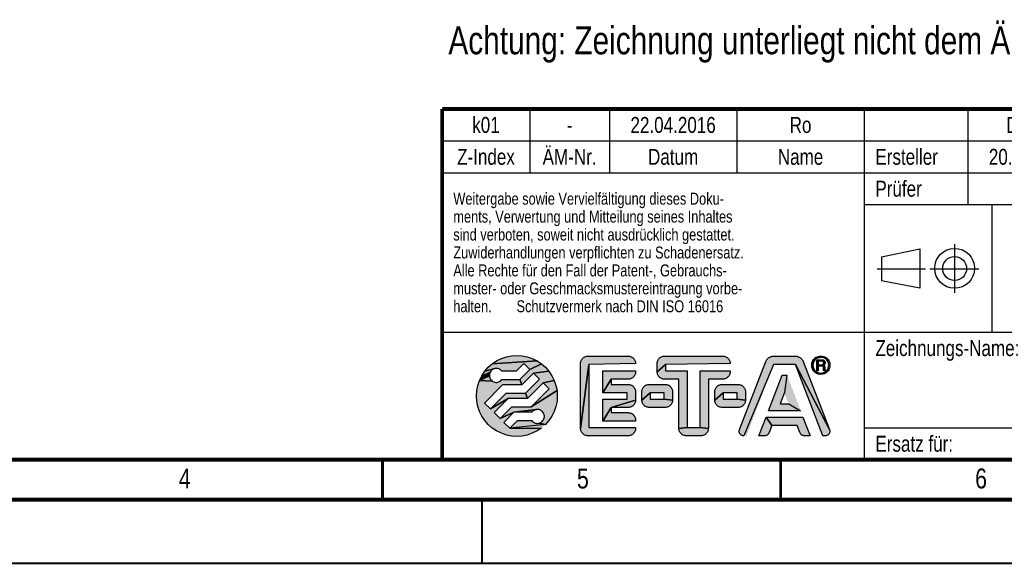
# Model space of a CAD drawing. Header units: millimetres. Extents: x 0 to 420, y 0 to 297.
# Tile 14 of 36: x 172 to 296, y 0 to 68. Entities that reach past the tile are written whole.
import ezdxf

# ---------------------------------------------------------------- set-up
doc = ezdxf.new("R2010")
doc.units = ezdxf.units.MM
doc.header["$LTSCALE"] = 23.1
doc.layers.get('0').update_dxf_attribs({"linetype": 'CONTINUOUS'})
for name, color, linetype in [('_NOTIZEN', 7, 'CONTINUOUS'), ('T-REX12-TA1-1XX_DXF_FORMAT', 7, 'CONTINUOUS'), ('T-REX12-TA1-1XX_DXF_TEXT', 7, 'CONTINUOUS'), ('T-REX12-TA1-DXF_CONTINUOUS_LINE', 7, 'CONTINUOUS')]:
    doc.layers.add(name, color=color, linetype=linetype)
doc.styles.get("Standard").update_dxf_attribs({"font": 'txt', "width": 0.8})

# ---------------------------------------------------------------- blocks, each defined once
blk = doc.blocks.new('PROJEKTIONSMETHODE_BL0', base_point=(286, 37))
at = {"layer": 'T-REX12-TA1-DXF_CONTINUOUS_LINE', "color": 9, "linetype": 'Continuous'}
for p, q in [((289.34, 40.05), (289.34, 33.95)), ((279.61, 36.95), (285.7, 36.95)), ((286.25, 36.95), (292.39, 36.95))]:
    blk.add_line(p, q, dxfattribs=at)
at = {"layer": 'T-REX12-TA1-DXF_CONTINUOUS_LINE', "color": 5, "linetype": 'Continuous'}
for p, q in [((280.15, 38.46), (284.98, 39.46)), ((280.15, 38.46), (280.15, 35.45)), ((284.98, 39.46), (284.98, 34.5)), ((284.98, 34.5), (280.15, 35.45))]:
    blk.add_line(p, q, dxfattribs=at)
for centre, radius in [((289.35, 37.01), 2.5), ((289.35, 36.98), 1.5)]:
    blk.add_circle(centre, radius, dxfattribs=at)
blk = doc.blocks.new('FRM-LOGO_BL3', base_point=(251.5, 21))
at = {"layer": 'T-REX12-TA1-DXF_CONTINUOUS_LINE', "linetype": 'Continuous', "true_color": 0x0ba1e2}
for points in [[(234.38, 26.08), (235.04, 26.04), (235.69, 25.91), (236.32, 25.69), (236.92, 25.4), (231.29, 25.03), (231.84, 25.4), (232.43, 25.69), (233.06, 25.91), (233.72, 26.04)], [(243.21, 25.99), (243.3, 26), (248.35, 26), (248.45, 25.99), (248.55, 25.98), (248.64, 25.95), (248.73, 25.92), (248.82, 25.88), (248.9, 25.82), (248.97, 25.76), (249.04, 25.69), (249.1, 25.62), (249.16, 25.54), (249.2, 25.45), (249.23, 25.36), (249.26, 25.27), (249.27, 25.17), (249.28, 25.07), (243.43, 24.95), (242.38, 16.92), (242.38, 25.07), (242.38, 25.17), (242.4, 25.27), (242.42, 25.36), (242.46, 25.45), (242.5, 25.54), (242.56, 25.62), (242.62, 25.69), (242.69, 25.76), (242.76, 25.82), (242.84, 25.88), (242.93, 25.92), (243.02, 25.95), (243.11, 25.98)], [(252.83, 25.99), (252.93, 26), (260.23, 26), (260.33, 25.99), (260.42, 25.98), (260.51, 25.95), (260.61, 25.92), (260.69, 25.88), (260.77, 25.82), (260.85, 25.76), (260.92, 25.69), (260.98, 25.62), (261.03, 25.54), (261.07, 25.45), (261.11, 25.36), (261.13, 25.27), (261.15, 25.17), (261.15, 25.07), (253.05, 24.95), (252, 24.02), (252, 25.07), (252.01, 25.17), (252.02, 25.27), (252.05, 25.36), (252.08, 25.45), (252.13, 25.54), (252.18, 25.62), (252.24, 25.69), (252.31, 25.76), (252.39, 25.82), (252.47, 25.88), (252.55, 25.92), (252.64, 25.95), (252.74, 25.98)], [(266.55, 26), (266.65, 26), (269.32, 26), (269.43, 26), (269.53, 25.98), (269.63, 25.96), (269.72, 25.93), (269.82, 25.88), (269.9, 25.83), (269.99, 25.78), (270.07, 25.71), (270.14, 25.64), (270.2, 25.56), (270.26, 25.48), (270.31, 25.39), (270.35, 25.3), (273.64, 16.78), (269.36, 24.95), (266.62, 24.95), (262.88, 16), (262.81, 16), (262.75, 16.01), (262.68, 16.03), (262.62, 16.06), (262.57, 16.09), (262.51, 16.13), (262.47, 16.17), (262.42, 16.22), (262.39, 16.28), (262.35, 16.34), (262.33, 16.4), (262.31, 16.46), (262.3, 16.52), (262.3, 16.59), (262.31, 16.66), (262.32, 16.72), (262.34, 16.78), (265.63, 25.3), (265.67, 25.39), (265.72, 25.48), (265.78, 25.56), (265.84, 25.64), (265.91, 25.71), (265.99, 25.78), (266.07, 25.83), (266.16, 25.88), (266.26, 25.93), (266.35, 25.96), (266.45, 25.98)], [(272.55, 26), (272.7, 25.99), (272.85, 25.96), (272.99, 25.91), (273.12, 25.85), (273.25, 25.76), (273.36, 25.66), (273.46, 25.55), (273.55, 25.43), (273.61, 25.29), (273.66, 25.15), (273.69, 25), (273.7, 24.85), (273.69, 24.7), (273.66, 24.55), (273.61, 24.41), (273.55, 24.28), (273.46, 24.15), (273.36, 24.04), (273.25, 23.94), (272.81, 23.89), (272.93, 23.94), (273.04, 23.99), (273.15, 24.06), (273.25, 24.15), (273.33, 24.25), (273.41, 24.35), (273.46, 24.47), (273.51, 24.59), (273.53, 24.72), (273.54, 24.85), (273.53, 24.98), (273.51, 25.11), (273.46, 25.23), (273.41, 25.34), (273.33, 25.45), (273.25, 25.55), (273.15, 25.64), (273.04, 25.71), (272.93, 25.76), (272.81, 25.81), (272.68, 25.83), (272.55, 25.84), (272.42, 25.83), (271.85, 25.76), (271.97, 25.85), (272.11, 25.91), (272.25, 25.96), (272.4, 25.99)], [(235.27, 25.06), (234.31, 24.1), (232.5, 24.1), (232.42, 24.19), (232.33, 24.28), (232.22, 24.34), (232.11, 24.4), (231.99, 24.43), (231.87, 24.45), (231.74, 24.45), (231.62, 24.43), (230.35, 24.09), (230.79, 24.59), (231.29, 25.03), (236.92, 25.4), (237.47, 25.03), (236.01, 24.32)], [(237.97, 24.59), (238.41, 24.09), (236.48, 23.85), (235.02, 22.38), (234.74, 23.05), (236.01, 24.32), (237.47, 25.03)], [(249.28, 17.05), (249.28, 16.92), (249.27, 16.83), (249.26, 16.73), (249.23, 16.64), (249.2, 16.55), (249.16, 16.46), (249.1, 16.38), (249.04, 16.31), (248.97, 16.24), (248.9, 16.18), (248.82, 16.12), (248.73, 16.08), (248.64, 16.05), (248.55, 16.02), (248.45, 16.01), (248.35, 16), (243.3, 16), (243.21, 16.01), (243.11, 16.02), (243.02, 16.05), (242.93, 16.08), (242.84, 16.12), (242.76, 16.18), (242.69, 16.24), (242.62, 16.31), (242.56, 16.38), (242.5, 16.46), (242.46, 16.55), (242.42, 16.64), (242.4, 16.73), (242.38, 16.83), (242.38, 16.92), (243.43, 24.95), (243.43, 17.05)], [(255.78, 24.15), (255.78, 17.05), (254.73, 16.92), (254.73, 23.1), (252.93, 23.1), (252.83, 23.11), (252.74, 23.12), (252.64, 23.15), (252.55, 23.18), (252.47, 23.22), (252.39, 23.28), (252.31, 23.34), (252.24, 23.41), (252.18, 23.48), (252.13, 23.56), (252.08, 23.65), (252.05, 23.74), (252.02, 23.83), (252.01, 23.93), (252, 24.02), (253.05, 24.95), (253.05, 24.15)], [(273.17, 16), (273.1, 16), (272.81, 16), (269.36, 24.95), (273.64, 16.78), (273.66, 16.72), (273.67, 16.66), (273.68, 16.59), (273.67, 16.52), (273.66, 16.46), (273.65, 16.4), (273.62, 16.34), (273.59, 16.28), (273.56, 16.22), (273.51, 16.17), (273.46, 16.13), (273.41, 16.09), (273.35, 16.06), (273.29, 16.03), (273.23, 16.01)], [(271.76, 25.45), (271.69, 25.34), (271.63, 25.23), (271.59, 25.11), (271.57, 24.98), (271.56, 24.85), (271.41, 24.7), (271.4, 24.85), (271.41, 25), (271.44, 25.15), (271.49, 25.29), (271.55, 25.43), (271.85, 25.55)], [(271.57, 24.72), (271.59, 24.59), (271.63, 24.47), (271.69, 24.35), (271.76, 24.25), (271.64, 24.15), (271.55, 24.28), (271.49, 24.41), (271.44, 24.55), (271.41, 24.7), (271.56, 24.85)], [(272.17, 25.76), (272.05, 25.71), (271.95, 25.64), (271.85, 25.55), (271.55, 25.43), (271.64, 25.55), (271.74, 25.66), (271.85, 25.76), (272.42, 25.83), (272.29, 25.81)], [(272.23, 25.38), (272.05, 24.16), (272.05, 25.54), (272.71, 25.54), (272.76, 25.54), (272.8, 25.53), (272.85, 25.51), (272.89, 25.49), (272.94, 25.46), (272.97, 25.43), (273, 25.4), (273.03, 25.35), (273.05, 25.31), (273.07, 25.27), (273.08, 25.22), (273.09, 25.17), (273.08, 25.12), (273.07, 25.07), (273.06, 25.02), (273.04, 24.98), (273.01, 24.94), (272.98, 24.9), (272.71, 24.91), (272.74, 24.92), (272.76, 24.93), (272.79, 24.94), (272.82, 24.96), (272.84, 24.98), (272.86, 25), (272.88, 25.03), (272.89, 25.06), (272.9, 25.09), (272.91, 25.12), (272.91, 25.15), (272.91, 25.18), (272.9, 25.21), (272.89, 25.24), (272.88, 25.26), (272.86, 25.29), (272.84, 25.31), (272.82, 25.33), (272.79, 25.35), (272.76, 25.36), (272.74, 25.37), (272.71, 25.38), (272.68, 25.38)], [(272.68, 24.91), (272.71, 24.91), (272.98, 24.9), (272.23, 24.75), (272.23, 24.16), (272.05, 24.16), (272.23, 25.38), (272.23, 24.91)], [(272.23, 24.75), (272.98, 24.9), (272.95, 24.87), (272.91, 24.84), (272.92, 24.83), (272.94, 24.82), (272.96, 24.81), (272.98, 24.79), (272.99, 24.78), (273.01, 24.76), (273.02, 24.75), (273.03, 24.73), (273.04, 24.71), (273.05, 24.69), (273.05, 24.67), (273.06, 24.64), (273.06, 24.62), (273.07, 24.29), (273.07, 24.28), (272.9, 24.27), (272.9, 24.29), (272.88, 24.57), (272.88, 24.59), (272.88, 24.61), (272.87, 24.63), (272.87, 24.64), (272.86, 24.66), (272.85, 24.68), (272.83, 24.69), (272.82, 24.71), (272.8, 24.72), (272.79, 24.73), (272.77, 24.74), (272.75, 24.74), (272.73, 24.75), (272.71, 24.75), (272.69, 24.75)], [(230.93, 23.64), (230.93, 23.51), (229.69, 22.94), (229.98, 23.54), (231.04, 23.99), (230.98, 23.88), (230.95, 23.76)], [(231.19, 22.96), (231.28, 22.87), (229.69, 22.94), (230.93, 23.51), (230.95, 23.39), (230.98, 23.27), (231.04, 23.16), (231.1, 23.05)], [(231.1, 24.1), (231.04, 23.99), (229.98, 23.54), (230.35, 24.09), (231.62, 24.43), (231.5, 24.39), (231.38, 24.34), (231.28, 24.28), (231.19, 24.19)], [(238.41, 24.09), (238.78, 23.54), (239.07, 22.94), (237.7, 22.63), (235.73, 20.67), (235.45, 21.33), (237.23, 23.1), (236.48, 23.85)], [(248.45, 23.11), (248.35, 23.1), (246.23, 23.1), (245.18, 21.4), (245.18, 24.15), (249.28, 24.15), (249.28, 24.02), (249.27, 23.93), (249.26, 23.83), (249.23, 23.74), (249.2, 23.65), (249.16, 23.56), (249.1, 23.48), (249.04, 23.41), (248.97, 23.34), (248.9, 23.28), (248.82, 23.22), (248.73, 23.18), (248.64, 23.15), (248.55, 23.12)], [(260.33, 23.11), (260.23, 23.1), (258.43, 23.1), (258.43, 16.92), (257.38, 17.05), (257.38, 24.15), (261.15, 24.15), (261.15, 24.02), (261.15, 23.93), (261.13, 23.83), (261.11, 23.74), (261.07, 23.65), (261.03, 23.56), (260.98, 23.48), (260.92, 23.41), (260.85, 23.34), (260.77, 23.28), (260.69, 23.22), (260.61, 23.18), (260.51, 23.15), (260.42, 23.12)], [(268.54, 20), (269.99, 19.15), (265.99, 19.15), (267.71, 23.6), (268.27, 23.6), (267.99, 21.42), (267.44, 20)], [(271.85, 24.15), (271.95, 24.06), (272.05, 23.99), (272.17, 23.94), (271.97, 23.85), (271.85, 23.94), (271.74, 24.04), (271.64, 24.15), (271.76, 24.25)], [(272.55, 23.86), (272.68, 23.87), (273.25, 23.94), (273.12, 23.85), (272.99, 23.79), (272.85, 23.74), (272.7, 23.71), (272.55, 23.7), (272.4, 23.71), (272.25, 23.74), (272.11, 23.79), (271.97, 23.85), (272.17, 23.94), (272.29, 23.89), (272.42, 23.87)], [(273.08, 24.27), (273.08, 24.26), (272.9, 24.24), (272.9, 24.27), (273.07, 24.28)], [(273.08, 24.25), (273.09, 24.24), (272.9, 24.22), (272.9, 24.24), (273.08, 24.26)], [(273.1, 24.23), (273.1, 24.22), (272.91, 24.2), (272.9, 24.22), (273.09, 24.24), (273.09, 24.24)], [(273.12, 24.21), (273.12, 24.2), (272.91, 24.18), (272.91, 24.2), (273.1, 24.22), (273.11, 24.21)], [(273.14, 24.19), (273.14, 24.16), (272.92, 24.16), (272.91, 24.18), (273.12, 24.2), (273.13, 24.2)], [(232.42, 22.96), (232.5, 23.05), (234.74, 23.05), (235.02, 22.38), (232.59, 22.38), (230.32, 20.11), (231.06, 19.37), (233.3, 20.67), (231.53, 18.9), (232.28, 18.15), (234.01, 18.95), (232.75, 17.68), (233.49, 16.94), (237.47, 16.97), (236.92, 16.6), (236.32, 16.31), (235.69, 16.09), (235.04, 15.96), (234.38, 15.92), (233.72, 15.96), (233.06, 16.09), (232.43, 16.31), (231.84, 16.6), (231.29, 16.97), (230.79, 17.41), (230.35, 17.91), (229.98, 18.46), (229.69, 19.06), (229.47, 19.69), (229.34, 20.34), (229.3, 21), (229.34, 21.66), (229.47, 22.31), (229.69, 22.94), (231.28, 22.87), (231.38, 22.81), (231.5, 22.76), (231.62, 22.72), (231.74, 22.7), (231.87, 22.7), (231.99, 22.72), (232.11, 22.75), (232.22, 22.81), (232.33, 22.87)], [(239.07, 22.94), (239.29, 22.31), (239.42, 21.66), (236.17, 19.62), (238.44, 21.89), (237.7, 22.63)], [(249.28, 21.52), (249.28, 20.47), (246.23, 19.55), (245.18, 17.85), (245.18, 20.6), (248.23, 20.6), (248.23, 21.4), (245.18, 21.4), (246.23, 23.1), (246.23, 22.45), (248.35, 22.45), (248.45, 22.44), (248.55, 22.43), (248.64, 22.4), (248.73, 22.37), (248.82, 22.33), (248.9, 22.27), (248.97, 22.21), (249.04, 22.14), (249.1, 22.07), (249.16, 21.99), (249.2, 21.9), (249.23, 21.81), (249.26, 21.72), (249.27, 21.62)], [(250.91, 22.44), (251, 22.45), (253, 22.45), (253.1, 22.44), (253.2, 22.43), (253.29, 22.4), (253.38, 22.37), (253.47, 22.33), (253.55, 22.27), (253.62, 22.21), (253.69, 22.14), (253.75, 22.07), (253.81, 21.99), (253.85, 21.9), (253.88, 21.81), (253.91, 21.72), (253.92, 21.62), (253.93, 21.52), (253.93, 20.47), (252.88, 20.6), (252.88, 21.4), (251.13, 21.4), (250.08, 20.47), (250.08, 21.52), (250.08, 21.62), (250.1, 21.72), (250.12, 21.81), (250.16, 21.9), (250.2, 21.99), (250.26, 22.07), (250.32, 22.14), (250.39, 22.21), (250.46, 22.27), (250.54, 22.33), (250.63, 22.37), (250.72, 22.4), (250.81, 22.43)], [(260.06, 22.44), (260.15, 22.45), (262.15, 22.45), (262.25, 22.44), (262.35, 22.43), (262.44, 22.4), (262.53, 22.37), (262.62, 22.33), (262.7, 22.27), (262.77, 22.21), (262.84, 22.14), (262.9, 22.07), (262.96, 21.99), (263, 21.9), (263.03, 21.81), (263.06, 21.72), (263.07, 21.62), (263.08, 21.52), (263.08, 20.47), (262.03, 20.6), (262.03, 21.4), (260.28, 21.4), (259.23, 20.47), (259.23, 21.52), (259.23, 21.62), (259.25, 21.72), (259.27, 21.81), (259.31, 21.9), (259.35, 21.99), (259.41, 22.07), (259.47, 22.14), (259.54, 22.21), (259.61, 22.27), (259.69, 22.33), (259.78, 22.37), (259.87, 22.4), (259.96, 22.43)], [(233.3, 20.67), (231.06, 19.37), (233.03, 21.33), (235.45, 21.33), (235.73, 20.67)], [(239.29, 19.69), (239.07, 19.06), (238.78, 18.46), (238.41, 17.91), (237.97, 17.41), (237.14, 17.57), (237.26, 17.61), (237.37, 17.66), (237.48, 17.72), (237.57, 17.81), (237.65, 17.9), (237.72, 18.01), (237.77, 18.12), (237.81, 18.24), (237.83, 18.36), (237.83, 18.49), (237.81, 18.61), (237.77, 18.73), (237.72, 18.84), (237.65, 18.95), (237.57, 19.04), (237.48, 19.13), (237.37, 19.19), (237.26, 19.24), (237.14, 19.28), (237.02, 19.3), (236.89, 19.3), (234.01, 18.95), (232.28, 18.15), (233.74, 19.62), (236.17, 19.62), (239.42, 21.66), (239.46, 21), (239.42, 20.34)], [(252.88, 20.6), (253.93, 20.47), (253.92, 20.38), (253.91, 20.28), (253.88, 20.19), (253.85, 20.1), (253.81, 20.01), (253.75, 19.93), (253.69, 19.86), (253.62, 19.79), (253.55, 19.73), (253.47, 19.67), (253.38, 19.63), (253.29, 19.6), (253.2, 19.57), (253.1, 19.56), (253, 19.55), (251, 19.55), (250.91, 19.56), (250.81, 19.57), (250.72, 19.6), (250.63, 19.63), (250.54, 19.67), (250.46, 19.73), (250.39, 19.79), (250.32, 19.86), (250.26, 19.93), (250.2, 20.01), (250.16, 20.1), (250.12, 20.19), (250.1, 20.28), (250.08, 20.38), (250.08, 20.47), (251.13, 21.4), (251.13, 20.6)], [(262.03, 20.6), (263.08, 20.47), (263.07, 20.38), (263.06, 20.28), (263.03, 20.19), (263, 20.1), (262.96, 20.01), (262.9, 19.93), (262.84, 19.86), (262.77, 19.79), (262.7, 19.73), (262.62, 19.67), (262.53, 19.63), (262.44, 19.6), (262.35, 19.57), (262.25, 19.56), (262.15, 19.55), (260.15, 19.55), (260.06, 19.56), (259.96, 19.57), (259.87, 19.6), (259.78, 19.63), (259.69, 19.67), (259.61, 19.73), (259.54, 19.79), (259.47, 19.86), (259.41, 19.93), (259.35, 20.01), (259.31, 20.1), (259.27, 20.19), (259.25, 20.28), (259.23, 20.38), (259.23, 20.47), (260.28, 21.4), (260.28, 20.6)], [(248.45, 19.56), (248.35, 19.55), (246.23, 19.55), (249.28, 20.47), (249.27, 20.38), (249.26, 20.28), (249.23, 20.19), (249.2, 20.1), (249.16, 20.01), (249.1, 19.93), (249.04, 19.86), (248.97, 19.79), (248.9, 19.73), (248.82, 19.67), (248.73, 19.63), (248.64, 19.6), (248.55, 19.57)], [(236.34, 19.04), (236.25, 18.95), (234.01, 18.95), (236.89, 19.3), (236.77, 19.28), (236.65, 19.25), (236.54, 19.19), (236.43, 19.13)], [(249.28, 17.98), (249.28, 17.85), (245.18, 17.85), (246.23, 19.55), (246.23, 18.9), (248.35, 18.9), (248.45, 18.89), (248.55, 18.88), (248.64, 18.85), (248.73, 18.82), (248.82, 18.78), (248.9, 18.72), (248.97, 18.66), (249.04, 18.59), (249.1, 18.52), (249.16, 18.44), (249.2, 18.35), (249.23, 18.26), (249.26, 18.17), (249.27, 18.07)], [(236.89, 17.55), (237.02, 17.55), (237.14, 17.57), (237.97, 17.41), (233.49, 16.94), (234.45, 17.9), (236.25, 17.9), (236.34, 17.81), (236.43, 17.72), (236.54, 17.66), (236.65, 17.6), (236.77, 17.57)], [(265.53, 16), (265.47, 16), (264.77, 16), (265.68, 18.35), (266.4, 17.3), (266.05, 16.4), (266.03, 16.35), (266, 16.3), (265.97, 16.25), (265.93, 16.2), (265.89, 16.16), (265.85, 16.13), (265.8, 16.09), (265.75, 16.07), (265.7, 16.04), (265.64, 16.02), (265.58, 16.01)], [(270.3, 18.35), (271.21, 16), (270.51, 16), (270.45, 16), (270.39, 16.01), (270.34, 16.02), (270.28, 16.04), (270.23, 16.07), (270.18, 16.09), (270.13, 16.13), (270.09, 16.16), (270.05, 16.2), (270.01, 16.25), (269.98, 16.3), (269.95, 16.35), (269.93, 16.4), (269.58, 17.3), (266.4, 17.3), (265.68, 18.35)], [(257.38, 17.05), (258.43, 16.92), (258.42, 16.83), (258.41, 16.73), (258.38, 16.64), (258.35, 16.55), (258.31, 16.46), (258.25, 16.38), (258.19, 16.31), (258.12, 16.24), (258.05, 16.18), (257.97, 16.12), (257.88, 16.08), (257.79, 16.05), (257.7, 16.02), (257.6, 16.01), (257.5, 16), (255.65, 16), (255.56, 16.01), (255.46, 16.02), (255.37, 16.05), (255.28, 16.08), (255.19, 16.12), (255.11, 16.18), (255.04, 16.24), (254.97, 16.31), (254.91, 16.38), (254.85, 16.46), (254.81, 16.55), (254.77, 16.64), (254.75, 16.73), (254.73, 16.83), (254.73, 16.92), (255.78, 17.05)]]:
    blk.add_hatch(color=142, dxfattribs=at).paths.add_polyline_path(points)
at = {"layer": 'T-REX12-TA1-DXF_CONTINUOUS_LINE', "color": 142, "linetype": 'Continuous', "true_color": 0x0ba1e2, "const_width": 0.01}
for points in [[(239.46, 21, 1), (229.3, 21)], [(243.3, 26, 0.414214), (242.38, 25.07)], [(249.28, 25.07, 0.414214), (248.35, 26)], [(252.93, 26, 0.414214), (252, 25.07)], [(261.15, 25.07, 0.414214), (260.23, 26)], [(266.65, 26, 0.309998), (265.63, 25.3)], [(270.35, 25.3, 0.309998), (269.32, 26)], [(273.7, 24.85, 1), (271.4, 24.85)], [(271.4, 24.85, 1), (273.7, 24.85)], [(273.54, 24.85, 1), (271.56, 24.85)], [(271.56, 24.85, 1), (273.54, 24.85)], [(272.68, 24.91, 1), (272.68, 25.38)], [(272.88, 24.57, 0.401491), (272.69, 24.75)], [(272.91, 24.84, 0.756108), (272.71, 25.54)], [(273.06, 24.62, 0.294001), (272.91, 24.84)], [(232.5, 24.1, 3), (232.5, 23.05)], [(248.35, 23.1, 0.414214), (249.28, 24.02)], [(252, 24.02, 0.414214), (252.93, 23.1)], [(260.23, 23.1, 0.414214), (261.15, 24.02)], [(272.9, 24.29, 0.068239), (272.92, 24.16)], [(273.07, 24.29, 0.281712), (273.14, 24.19)], [(249.28, 21.52, 0.414214), (248.35, 22.45)], [(251, 22.45, 0.414214), (250.08, 21.52)], [(253.93, 21.52, 0.414214), (253, 22.45)], [(260.15, 22.45, 0.414214), (259.23, 21.52)], [(263.08, 21.52, 0.414214), (262.15, 22.45)], [(229.3, 21, 1), (239.46, 21)], [(248.35, 19.55, 0.414214), (249.28, 20.47)], [(250.08, 20.47, 0.414214), (251, 19.55)], [(253, 19.55, 0.414214), (253.93, 20.47)], [(259.23, 20.47, 0.414214), (260.15, 19.55)], [(262.15, 19.55, 0.414214), (263.08, 20.47)], [(236.25, 17.9, 3), (236.25, 18.95)], [(249.28, 17.98, 0.414214), (248.35, 18.9)], [(242.38, 16.92, 0.414214), (243.3, 16)], [(248.35, 16, 0.414214), (249.28, 16.92)], [(254.73, 16.92, 0.414214), (255.65, 16)], [(257.5, 16, 0.414214), (258.43, 16.92)], [(262.34, 16.78, 0.526719), (262.88, 16)], [(265.47, 16, 0.309998), (266.05, 16.4)], [(269.93, 16.4, 0.309998), (270.51, 16)], [(273.1, 16, 0.526719), (273.64, 16.78)]]:
    blk.add_lwpolyline(points, format="xyb", dxfattribs=at)
at = {"layer": 'T-REX12-TA1-DXF_CONTINUOUS_LINE', "color": 142, "linetype": 'Continuous', "true_color": 0x0ba1e2}
for points in [[(234.38, 26.08), (235.04, 26.04), (235.69, 25.91), (236.32, 25.69), (236.92, 25.4), (231.29, 25.03), (231.84, 25.4), (232.43, 25.69), (233.06, 25.91), (233.72, 26.04), (234.38, 26.08)], [(243.21, 25.99), (243.3, 26), (248.35, 26), (248.45, 25.99), (248.55, 25.98), (248.64, 25.95), (248.73, 25.92), (248.82, 25.88), (248.9, 25.82), (248.97, 25.76), (249.04, 25.69), (249.1, 25.62), (249.16, 25.54), (249.2, 25.45), (249.23, 25.36), (249.26, 25.27), (249.27, 25.17), (249.28, 25.07), (243.43, 24.95), (242.38, 16.92), (242.38, 25.07), (242.38, 25.17), (242.4, 25.27), (242.42, 25.36), (242.46, 25.45), (242.5, 25.54), (242.56, 25.62), (242.62, 25.69), (242.69, 25.76), (242.76, 25.82), (242.84, 25.88), (242.93, 25.92), (243.02, 25.95), (243.11, 25.98), (243.21, 25.99)], [(252.83, 25.99), (252.93, 26), (260.23, 26), (260.33, 25.99), (260.42, 25.98), (260.51, 25.95), (260.61, 25.92), (260.69, 25.88), (260.77, 25.82), (260.85, 25.76), (260.92, 25.69), (260.98, 25.62), (261.03, 25.54), (261.07, 25.45), (261.11, 25.36), (261.13, 25.27), (261.15, 25.17), (261.15, 25.07), (253.05, 24.95), (252, 24.02), (252, 25.07), (252.01, 25.17), (252.02, 25.27), (252.05, 25.36), (252.08, 25.45), (252.13, 25.54), (252.18, 25.62), (252.24, 25.69), (252.31, 25.76), (252.39, 25.82), (252.47, 25.88), (252.55, 25.92), (252.64, 25.95), (252.74, 25.98), (252.83, 25.99)], [(266.55, 26), (266.65, 26), (269.32, 26), (269.43, 26), (269.53, 25.98), (269.63, 25.96), (269.72, 25.93), (269.82, 25.88), (269.9, 25.83), (269.99, 25.78), (270.07, 25.71), (270.14, 25.64), (270.2, 25.56), (270.26, 25.48), (270.31, 25.39), (270.35, 25.3), (273.64, 16.78), (269.36, 24.95), (266.62, 24.95), (262.88, 16), (262.81, 16), (262.75, 16.01), (262.68, 16.03), (262.62, 16.06), (262.57, 16.09), (262.51, 16.13), (262.47, 16.17), (262.42, 16.22), (262.39, 16.28), (262.35, 16.34), (262.33, 16.4), (262.31, 16.46), (262.3, 16.52), (262.3, 16.59), (262.31, 16.66), (262.32, 16.72), (262.34, 16.78), (265.63, 25.3), (265.67, 25.39), (265.72, 25.48), (265.78, 25.56), (265.84, 25.64), (265.91, 25.71), (265.99, 25.78), (266.07, 25.83), (266.16, 25.88), (266.26, 25.93), (266.35, 25.96), (266.45, 25.98), (266.55, 26)], [(272.55, 26), (272.7, 25.99), (272.85, 25.96), (272.99, 25.91), (273.12, 25.85), (273.25, 25.76), (273.36, 25.66), (273.46, 25.55), (273.55, 25.43), (273.61, 25.29), (273.66, 25.15), (273.69, 25), (273.7, 24.85), (273.69, 24.7), (273.66, 24.55), (273.61, 24.41), (273.55, 24.28), (273.46, 24.15), (273.36, 24.04), (273.25, 23.94), (272.81, 23.89), (272.93, 23.94), (273.04, 23.99), (273.15, 24.06), (273.25, 24.15), (273.33, 24.25), (273.41, 24.35), (273.46, 24.47), (273.51, 24.59), (273.53, 24.72), (273.54, 24.85), (273.53, 24.98), (273.51, 25.11), (273.46, 25.23), (273.41, 25.34), (273.33, 25.45), (273.25, 25.55), (273.15, 25.64), (273.04, 25.71), (272.93, 25.76), (272.81, 25.81), (272.68, 25.83), (272.55, 25.84), (272.42, 25.83), (271.85, 25.76), (271.97, 25.85), (272.11, 25.91), (272.25, 25.96), (272.4, 25.99), (272.55, 26)], [(235.27, 25.06), (234.31, 24.1), (232.5, 24.1), (232.42, 24.19), (232.33, 24.28), (232.22, 24.34), (232.11, 24.4), (231.99, 24.43), (231.87, 24.45), (231.74, 24.45), (231.62, 24.43), (230.35, 24.09), (230.79, 24.59), (231.29, 25.03), (236.92, 25.4), (237.47, 25.03), (236.01, 24.32), (235.27, 25.06)], [(237.97, 24.59), (238.41, 24.09), (236.48, 23.85), (235.02, 22.38), (234.74, 23.05), (236.01, 24.32), (237.47, 25.03), (237.97, 24.59)], [(249.28, 17.05), (249.28, 16.92), (249.27, 16.83), (249.26, 16.73), (249.23, 16.64), (249.2, 16.55), (249.16, 16.46), (249.1, 16.38), (249.04, 16.31), (248.97, 16.24), (248.9, 16.18), (248.82, 16.12), (248.73, 16.08), (248.64, 16.05), (248.55, 16.02), (248.45, 16.01), (248.35, 16), (243.3, 16), (243.21, 16.01), (243.11, 16.02), (243.02, 16.05), (242.93, 16.08), (242.84, 16.12), (242.76, 16.18), (242.69, 16.24), (242.62, 16.31), (242.56, 16.38), (242.5, 16.46), (242.46, 16.55), (242.42, 16.64), (242.4, 16.73), (242.38, 16.83), (242.38, 16.92), (243.43, 24.95), (243.43, 17.05), (249.28, 17.05)], [(255.78, 24.15), (255.78, 17.05), (254.73, 16.92), (254.73, 23.1), (252.93, 23.1), (252.83, 23.11), (252.74, 23.12), (252.64, 23.15), (252.55, 23.18), (252.47, 23.22), (252.39, 23.28), (252.31, 23.34), (252.24, 23.41), (252.18, 23.48), (252.13, 23.56), (252.08, 23.65), (252.05, 23.74), (252.02, 23.83), (252.01, 23.93), (252, 24.02), (253.05, 24.95), (253.05, 24.15), (255.78, 24.15)], [(273.17, 16), (273.1, 16), (272.81, 16), (269.36, 24.95), (273.64, 16.78), (273.66, 16.72), (273.67, 16.66), (273.68, 16.59), (273.67, 16.52), (273.66, 16.46), (273.65, 16.4), (273.62, 16.34), (273.59, 16.28), (273.56, 16.22), (273.51, 16.17), (273.46, 16.13), (273.41, 16.09), (273.35, 16.06), (273.29, 16.03), (273.23, 16.01), (273.17, 16)], [(271.76, 25.45), (271.69, 25.34), (271.63, 25.23), (271.59, 25.11), (271.57, 24.98), (271.56, 24.85), (271.41, 24.7), (271.4, 24.85), (271.41, 25), (271.44, 25.15), (271.49, 25.29), (271.55, 25.43), (271.85, 25.55), (271.76, 25.45)], [(271.57, 24.72), (271.59, 24.59), (271.63, 24.47), (271.69, 24.35), (271.76, 24.25), (271.64, 24.15), (271.55, 24.28), (271.49, 24.41), (271.44, 24.55), (271.41, 24.7), (271.56, 24.85), (271.57, 24.72)], [(272.17, 25.76), (272.05, 25.71), (271.95, 25.64), (271.85, 25.55), (271.55, 25.43), (271.64, 25.55), (271.74, 25.66), (271.85, 25.76), (272.42, 25.83), (272.29, 25.81), (272.17, 25.76)], [(272.23, 25.38), (272.05, 24.16), (272.05, 25.54), (272.71, 25.54), (272.76, 25.54), (272.8, 25.53), (272.85, 25.51), (272.89, 25.49), (272.94, 25.46), (272.97, 25.43), (273, 25.4), (273.03, 25.35), (273.05, 25.31), (273.07, 25.27), (273.08, 25.22), (273.09, 25.17), (273.08, 25.12), (273.07, 25.07), (273.06, 25.02), (273.04, 24.98), (273.01, 24.94), (272.98, 24.9), (272.71, 24.91), (272.74, 24.92), (272.76, 24.93), (272.79, 24.94), (272.82, 24.96), (272.84, 24.98), (272.86, 25), (272.88, 25.03), (272.89, 25.06), (272.9, 25.09), (272.91, 25.12), (272.91, 25.15), (272.91, 25.18), (272.9, 25.21), (272.89, 25.24), (272.88, 25.26), (272.86, 25.29), (272.84, 25.31), (272.82, 25.33), (272.79, 25.35), (272.76, 25.36), (272.74, 25.37), (272.71, 25.38), (272.68, 25.38), (272.23, 25.38)], [(272.68, 24.91), (272.71, 24.91), (272.98, 24.9), (272.23, 24.75), (272.23, 24.16), (272.05, 24.16), (272.23, 25.38), (272.23, 24.91), (272.68, 24.91)], [(272.23, 24.75), (272.98, 24.9), (272.95, 24.87), (272.91, 24.84), (272.92, 24.83), (272.94, 24.82), (272.96, 24.81), (272.98, 24.79), (272.99, 24.78), (273.01, 24.76), (273.02, 24.75), (273.03, 24.73), (273.04, 24.71), (273.05, 24.69), (273.05, 24.67), (273.06, 24.64), (273.06, 24.62), (273.07, 24.29), (273.07, 24.28), (272.9, 24.27), (272.9, 24.29), (272.88, 24.57), (272.88, 24.59), (272.88, 24.61), (272.87, 24.63), (272.87, 24.64), (272.86, 24.66), (272.85, 24.68), (272.83, 24.69), (272.82, 24.71), (272.8, 24.72), (272.79, 24.73), (272.77, 24.74), (272.75, 24.74), (272.73, 24.75), (272.71, 24.75), (272.69, 24.75), (272.23, 24.75)], [(230.93, 23.64), (230.93, 23.51), (229.69, 22.94), (229.98, 23.54), (231.04, 23.99), (230.98, 23.88), (230.95, 23.76), (230.93, 23.64)], [(231.19, 22.96), (231.28, 22.87), (229.69, 22.94), (230.93, 23.51), (230.95, 23.39), (230.98, 23.27), (231.04, 23.16), (231.1, 23.05), (231.19, 22.96)], [(231.1, 24.1), (231.04, 23.99), (229.98, 23.54), (230.35, 24.09), (231.62, 24.43), (231.5, 24.39), (231.38, 24.34), (231.28, 24.28), (231.19, 24.19), (231.1, 24.1)], [(238.41, 24.09), (238.78, 23.54), (239.07, 22.94), (237.7, 22.63), (235.73, 20.67), (235.45, 21.33), (237.23, 23.1), (236.48, 23.85), (238.41, 24.09)], [(248.45, 23.11), (248.35, 23.1), (246.23, 23.1), (245.18, 21.4), (245.18, 24.15), (249.28, 24.15), (249.28, 24.02), (249.27, 23.93), (249.26, 23.83), (249.23, 23.74), (249.2, 23.65), (249.16, 23.56), (249.1, 23.48), (249.04, 23.41), (248.97, 23.34), (248.9, 23.28), (248.82, 23.22), (248.73, 23.18), (248.64, 23.15), (248.55, 23.12), (248.45, 23.11)], [(260.33, 23.11), (260.23, 23.1), (258.43, 23.1), (258.43, 16.92), (257.38, 17.05), (257.38, 24.15), (261.15, 24.15), (261.15, 24.02), (261.15, 23.93), (261.13, 23.83), (261.11, 23.74), (261.07, 23.65), (261.03, 23.56), (260.98, 23.48), (260.92, 23.41), (260.85, 23.34), (260.77, 23.28), (260.69, 23.22), (260.61, 23.18), (260.51, 23.15), (260.42, 23.12), (260.33, 23.11)], [(268.54, 20), (269.99, 19.15), (265.99, 19.15), (267.71, 23.6), (268.27, 23.6), (267.99, 21.42), (267.44, 20), (268.54, 20)], [(271.85, 24.15), (271.95, 24.06), (272.05, 23.99), (272.17, 23.94), (271.97, 23.85), (271.85, 23.94), (271.74, 24.04), (271.64, 24.15), (271.76, 24.25), (271.85, 24.15)], [(272.55, 23.86), (272.68, 23.87), (273.25, 23.94), (273.12, 23.85), (272.99, 23.79), (272.85, 23.74), (272.7, 23.71), (272.55, 23.7), (272.4, 23.71), (272.25, 23.74), (272.11, 23.79), (271.97, 23.85), (272.17, 23.94), (272.29, 23.89), (272.42, 23.87), (272.55, 23.86)], [(273.08, 24.27), (273.08, 24.26), (272.9, 24.24), (272.9, 24.27), (273.07, 24.28), (273.08, 24.27)], [(273.08, 24.25), (273.09, 24.24), (272.9, 24.22), (272.9, 24.24), (273.08, 24.26), (273.08, 24.25)], [(273.1, 24.23), (273.1, 24.22), (272.91, 24.2), (272.9, 24.22), (273.09, 24.24), (273.09, 24.24), (273.1, 24.23)], [(273.12, 24.21), (273.12, 24.2), (272.91, 24.18), (272.91, 24.2), (273.1, 24.22), (273.11, 24.21), (273.12, 24.21)], [(273.14, 24.19), (273.14, 24.16), (272.92, 24.16), (272.91, 24.18), (273.12, 24.2), (273.13, 24.2), (273.14, 24.19)], [(232.42, 22.96), (232.5, 23.05), (234.74, 23.05), (235.02, 22.38), (232.59, 22.38), (230.32, 20.11), (231.06, 19.37), (233.3, 20.67), (231.53, 18.9), (232.28, 18.15), (234.01, 18.95), (232.75, 17.68), (233.49, 16.94), (237.47, 16.97), (236.92, 16.6), (236.32, 16.31), (235.69, 16.09), (235.04, 15.96), (234.38, 15.92), (233.72, 15.96), (233.06, 16.09), (232.43, 16.31), (231.84, 16.6), (231.29, 16.97), (230.79, 17.41), (230.35, 17.91), (229.98, 18.46), (229.69, 19.06), (229.47, 19.69), (229.34, 20.34), (229.3, 21), (229.34, 21.66), (229.47, 22.31), (229.69, 22.94), (231.28, 22.87), (231.38, 22.81), (231.5, 22.76), (231.62, 22.72), (231.74, 22.7), (231.87, 22.7), (231.99, 22.72), (232.11, 22.75), (232.22, 22.81), (232.33, 22.87), (232.42, 22.96)], [(239.07, 22.94), (239.29, 22.31), (239.42, 21.66), (236.17, 19.62), (238.44, 21.89), (237.7, 22.63), (239.07, 22.94)], [(249.28, 21.52), (249.28, 20.47), (246.23, 19.55), (245.18, 17.85), (245.18, 20.6), (248.23, 20.6), (248.23, 21.4), (245.18, 21.4), (246.23, 23.1), (246.23, 22.45), (248.35, 22.45), (248.45, 22.44), (248.55, 22.43), (248.64, 22.4), (248.73, 22.37), (248.82, 22.33), (248.9, 22.27), (248.97, 22.21), (249.04, 22.14), (249.1, 22.07), (249.16, 21.99), (249.2, 21.9), (249.23, 21.81), (249.26, 21.72), (249.27, 21.62), (249.28, 21.52)], [(250.91, 22.44), (251, 22.45), (253, 22.45), (253.1, 22.44), (253.2, 22.43), (253.29, 22.4), (253.38, 22.37), (253.47, 22.33), (253.55, 22.27), (253.62, 22.21), (253.69, 22.14), (253.75, 22.07), (253.81, 21.99), (253.85, 21.9), (253.88, 21.81), (253.91, 21.72), (253.92, 21.62), (253.93, 21.52), (253.93, 20.47), (252.88, 20.6), (252.88, 21.4), (251.13, 21.4), (250.08, 20.47), (250.08, 21.52), (250.08, 21.62), (250.1, 21.72), (250.12, 21.81), (250.16, 21.9), (250.2, 21.99), (250.26, 22.07), (250.32, 22.14), (250.39, 22.21), (250.46, 22.27), (250.54, 22.33), (250.63, 22.37), (250.72, 22.4), (250.81, 22.43), (250.91, 22.44)], [(260.06, 22.44), (260.15, 22.45), (262.15, 22.45), (262.25, 22.44), (262.35, 22.43), (262.44, 22.4), (262.53, 22.37), (262.62, 22.33), (262.7, 22.27), (262.77, 22.21), (262.84, 22.14), (262.9, 22.07), (262.96, 21.99), (263, 21.9), (263.03, 21.81), (263.06, 21.72), (263.07, 21.62), (263.08, 21.52), (263.08, 20.47), (262.03, 20.6), (262.03, 21.4), (260.28, 21.4), (259.23, 20.47), (259.23, 21.52), (259.23, 21.62), (259.25, 21.72), (259.27, 21.81), (259.31, 21.9), (259.35, 21.99), (259.41, 22.07), (259.47, 22.14), (259.54, 22.21), (259.61, 22.27), (259.69, 22.33), (259.78, 22.37), (259.87, 22.4), (259.96, 22.43), (260.06, 22.44)], [(233.3, 20.67), (231.06, 19.37), (233.03, 21.33), (235.45, 21.33), (235.73, 20.67), (233.3, 20.67)], [(239.29, 19.69), (239.07, 19.06), (238.78, 18.46), (238.41, 17.91), (237.97, 17.41), (237.14, 17.57), (237.26, 17.61), (237.37, 17.66), (237.48, 17.72), (237.57, 17.81), (237.65, 17.9), (237.72, 18.01), (237.77, 18.12), (237.81, 18.24), (237.83, 18.36), (237.83, 18.49), (237.81, 18.61), (237.77, 18.73), (237.72, 18.84), (237.65, 18.95), (237.57, 19.04), (237.48, 19.13), (237.37, 19.19), (237.26, 19.24), (237.14, 19.28), (237.02, 19.3), (236.89, 19.3), (234.01, 18.95), (232.28, 18.15), (233.74, 19.62), (236.17, 19.62), (239.42, 21.66), (239.46, 21), (239.42, 20.34), (239.29, 19.69)], [(252.88, 20.6), (253.93, 20.47), (253.92, 20.38), (253.91, 20.28), (253.88, 20.19), (253.85, 20.1), (253.81, 20.01), (253.75, 19.93), (253.69, 19.86), (253.62, 19.79), (253.55, 19.73), (253.47, 19.67), (253.38, 19.63), (253.29, 19.6), (253.2, 19.57), (253.1, 19.56), (253, 19.55), (251, 19.55), (250.91, 19.56), (250.81, 19.57), (250.72, 19.6), (250.63, 19.63), (250.54, 19.67), (250.46, 19.73), (250.39, 19.79), (250.32, 19.86), (250.26, 19.93), (250.2, 20.01), (250.16, 20.1), (250.12, 20.19), (250.1, 20.28), (250.08, 20.38), (250.08, 20.47), (251.13, 21.4), (251.13, 20.6), (252.88, 20.6)], [(262.03, 20.6), (263.08, 20.47), (263.07, 20.38), (263.06, 20.28), (263.03, 20.19), (263, 20.1), (262.96, 20.01), (262.9, 19.93), (262.84, 19.86), (262.77, 19.79), (262.7, 19.73), (262.62, 19.67), (262.53, 19.63), (262.44, 19.6), (262.35, 19.57), (262.25, 19.56), (262.15, 19.55), (260.15, 19.55), (260.06, 19.56), (259.96, 19.57), (259.87, 19.6), (259.78, 19.63), (259.69, 19.67), (259.61, 19.73), (259.54, 19.79), (259.47, 19.86), (259.41, 19.93), (259.35, 20.01), (259.31, 20.1), (259.27, 20.19), (259.25, 20.28), (259.23, 20.38), (259.23, 20.47), (260.28, 21.4), (260.28, 20.6), (262.03, 20.6)], [(248.45, 19.56), (248.35, 19.55), (246.23, 19.55), (249.28, 20.47), (249.27, 20.38), (249.26, 20.28), (249.23, 20.19), (249.2, 20.1), (249.16, 20.01), (249.1, 19.93), (249.04, 19.86), (248.97, 19.79), (248.9, 19.73), (248.82, 19.67), (248.73, 19.63), (248.64, 19.6), (248.55, 19.57), (248.45, 19.56)], [(236.34, 19.04), (236.25, 18.95), (234.01, 18.95), (236.89, 19.3), (236.77, 19.28), (236.65, 19.25), (236.54, 19.19), (236.43, 19.13), (236.34, 19.04)], [(249.28, 17.98), (249.28, 17.85), (245.18, 17.85), (246.23, 19.55), (246.23, 18.9), (248.35, 18.9), (248.45, 18.89), (248.55, 18.88), (248.64, 18.85), (248.73, 18.82), (248.82, 18.78), (248.9, 18.72), (248.97, 18.66), (249.04, 18.59), (249.1, 18.52), (249.16, 18.44), (249.2, 18.35), (249.23, 18.26), (249.26, 18.17), (249.27, 18.07), (249.28, 17.98)], [(236.89, 17.55), (237.02, 17.55), (237.14, 17.57), (237.97, 17.41), (233.49, 16.94), (234.45, 17.9), (236.25, 17.9), (236.34, 17.81), (236.43, 17.72), (236.54, 17.66), (236.65, 17.6), (236.77, 17.57), (236.89, 17.55)], [(265.53, 16), (265.47, 16), (264.77, 16), (265.68, 18.35), (266.4, 17.3), (266.05, 16.4), (266.03, 16.35), (266, 16.3), (265.97, 16.25), (265.93, 16.2), (265.89, 16.16), (265.85, 16.13), (265.8, 16.09), (265.75, 16.07), (265.7, 16.04), (265.64, 16.02), (265.58, 16.01), (265.53, 16)], [(270.3, 18.35), (271.21, 16), (270.51, 16), (270.45, 16), (270.39, 16.01), (270.34, 16.02), (270.28, 16.04), (270.23, 16.07), (270.18, 16.09), (270.13, 16.13), (270.09, 16.16), (270.05, 16.2), (270.01, 16.25), (269.98, 16.3), (269.95, 16.35), (269.93, 16.4), (269.58, 17.3), (266.4, 17.3), (265.68, 18.35), (270.3, 18.35)], [(257.38, 17.05), (258.43, 16.92), (258.42, 16.83), (258.41, 16.73), (258.38, 16.64), (258.35, 16.55), (258.31, 16.46), (258.25, 16.38), (258.19, 16.31), (258.12, 16.24), (258.05, 16.18), (257.97, 16.12), (257.88, 16.08), (257.79, 16.05), (257.7, 16.02), (257.6, 16.01), (257.5, 16), (255.65, 16), (255.56, 16.01), (255.46, 16.02), (255.37, 16.05), (255.28, 16.08), (255.19, 16.12), (255.11, 16.18), (255.04, 16.24), (254.97, 16.31), (254.91, 16.38), (254.85, 16.46), (254.81, 16.55), (254.77, 16.64), (254.75, 16.73), (254.73, 16.83), (254.73, 16.92), (255.78, 17.05), (257.38, 17.05)]]:
    blk.add_lwpolyline(points, dxfattribs=at)
at = {"layer": 'T-REX12-TA1-DXF_CONTINUOUS_LINE', "color": 142, "linetype": 'Continuous', "true_color": 0x0ba1e2, "const_width": 0.01}
for points in [[(248.35, 26), (243.3, 26)], [(260.23, 26), (252.93, 26)], [(266.65, 26), (269.32, 26)], [(234.31, 24.1), (235.27, 25.06)], [(235.27, 25.06), (236.01, 24.32)], [(242.38, 25.07), (242.38, 16.92)], [(243.43, 24.95), (243.43, 17.05)], [(243.43, 24.95), (249.28, 24.95)], [(249.28, 24.95), (249.28, 25.07)], [(252, 25.07), (252, 24.02)], [(253.05, 24.95), (253.05, 24.15)], [(253.05, 24.95), (261.15, 24.95)], [(261.15, 24.95), (261.15, 25.07)], [(262.34, 16.78), (265.63, 25.3)], [(263.16, 16), (266.62, 24.95)], [(266.62, 24.95), (269.36, 24.95)], [(269.36, 24.95), (272.81, 16)], [(270.35, 25.3), (273.64, 16.78)], [(272.05, 25.54), (272.05, 24.16)], [(272.71, 25.54), (272.05, 25.54)], [(272.23, 24.91), (272.23, 25.38)], [(272.23, 25.38), (272.68, 25.38)], [(272.68, 24.91), (272.23, 24.91)], [(272.23, 24.16), (272.23, 24.75)], [(272.23, 24.75), (272.69, 24.75)], [(232.5, 24.1), (234.31, 24.1)], [(236.01, 24.32), (234.74, 23.05)], [(235.02, 22.38), (236.48, 23.85)], [(236.48, 23.85), (237.23, 23.1)], [(245.18, 24.15), (249.28, 24.15)], [(245.18, 21.4), (245.18, 24.15)], [(249.28, 24.02), (249.28, 24.15)], [(253.05, 24.15), (255.78, 24.15)], [(255.78, 24.15), (255.78, 17.05)], [(257.38, 24.15), (261.15, 24.15)], [(257.38, 17.05), (257.38, 24.15)], [(261.15, 24.02), (261.15, 24.15)], [(267.71, 23.6), (265.99, 19.15)], [(267.71, 23.6), (268.27, 23.6)], [(269.99, 19.15), (268.27, 23.6)], [(272.05, 24.16), (272.23, 24.16)], [(272.9, 24.29), (272.88, 24.57)], [(272.92, 24.16), (273.14, 24.16)], [(273.07, 24.29), (273.06, 24.62)], [(273.14, 24.16), (273.14, 24.19)], [(230.32, 20.11), (232.59, 22.38)], [(234.74, 23.05), (232.5, 23.05)], [(232.59, 22.38), (235.02, 22.38)], [(237.23, 23.1), (235.45, 21.33)], [(235.73, 20.67), (237.7, 22.63)], [(237.7, 22.63), (238.44, 21.89)], [(246.23, 22.45), (246.23, 23.1)], [(246.23, 23.1), (248.35, 23.1)], [(248.35, 22.45), (246.23, 22.45)], [(251, 22.45), (253, 22.45)], [(252.93, 23.1), (254.73, 23.1)], [(254.73, 23.1), (254.73, 16.92)], [(258.43, 16.92), (258.43, 23.1)], [(258.43, 23.1), (260.23, 23.1)], [(260.15, 22.45), (262.15, 22.45)], [(233.03, 21.33), (231.06, 19.37)], [(235.45, 21.33), (233.03, 21.33)], [(238.44, 21.89), (236.17, 19.62)], [(245.18, 21.4), (248.23, 21.4)], [(248.23, 21.4), (248.23, 20.6)], [(249.28, 20.47), (249.28, 21.52)], [(250.08, 20.47), (250.08, 21.52)], [(251.13, 20.6), (251.13, 21.4)], [(251.13, 21.4), (252.88, 21.4)], [(252.88, 21.4), (252.88, 20.6)], [(253.93, 21.52), (253.93, 20.47)], [(259.23, 20.47), (259.23, 21.52)], [(260.28, 20.6), (260.28, 21.4)], [(260.28, 21.4), (262.03, 21.4)], [(262.03, 21.4), (262.03, 20.6)], [(263.08, 21.52), (263.08, 20.47)], [(267.44, 20), (267.99, 21.42)], [(267.99, 21.42), (268.54, 20)], [(231.06, 19.37), (230.32, 20.11)], [(231.53, 18.9), (233.3, 20.67)], [(233.3, 20.67), (235.73, 20.67)], [(248.23, 20.6), (245.18, 20.6)], [(245.18, 17.85), (245.18, 20.6)], [(252.88, 20.6), (251.13, 20.6)], [(262.03, 20.6), (260.28, 20.6)], [(268.54, 20), (267.44, 20)], [(232.28, 18.15), (231.53, 18.9)], [(233.74, 19.62), (232.28, 18.15)], [(232.75, 17.68), (234.01, 18.95)], [(236.17, 19.62), (233.74, 19.62)], [(234.01, 18.95), (236.25, 18.95)], [(246.23, 18.9), (246.23, 19.55)], [(246.23, 19.55), (248.35, 19.55)], [(248.35, 18.9), (246.23, 18.9)], [(253, 19.55), (251, 19.55)], [(262.15, 19.55), (260.15, 19.55)], [(265.99, 19.15), (269.99, 19.15)], [(232.75, 17.68), (233.49, 16.94)], [(234.45, 17.9), (233.49, 16.94)], [(236.25, 17.9), (234.45, 17.9)], [(245.18, 17.85), (249.28, 17.85)], [(249.28, 17.85), (249.28, 17.98)], [(265.68, 18.35), (264.77, 16)], [(265.68, 18.35), (270.3, 18.35)], [(271.21, 16), (270.3, 18.35)], [(243.43, 17.05), (249.28, 17.05)], [(249.28, 16.92), (249.28, 17.05)], [(255.78, 17.05), (257.38, 17.05)], [(266.4, 17.3), (266.05, 16.4)], [(269.58, 17.3), (266.4, 17.3)], [(269.93, 16.4), (269.58, 17.3)], [(243.3, 16), (248.35, 16)], [(255.65, 16), (257.5, 16)], [(263.16, 16), (262.88, 16)], [(265.47, 16), (264.77, 16)], [(271.21, 16), (270.51, 16)], [(273.1, 16), (272.81, 16)]]:
    blk.add_lwpolyline(points, dxfattribs=at)
at = {"layer": 'T-REX12-TA1-DXF_CONTINUOUS_LINE', "color": 142, "linetype": 'Continuous', "true_color": 0x0ba1e2}
for points in [[(249.28, 25.07), (249.28, 24.95), (243.43, 24.95)], [(261.15, 25.07), (261.15, 24.95), (253.05, 24.95)], [(266.62, 24.95), (263.16, 16), (262.88, 16)], [(267.99, 21.42), (268.27, 23.6), (268.54, 20), (269.99, 19.15)], [(272.81, 23.89), (273.25, 23.94), (272.68, 23.87)], [(237.47, 16.97), (233.49, 16.94), (237.97, 17.41)]]:
    blk.add_solid(points, dxfattribs=at)
blk = doc.blocks.new('*T9')
at = {"color": 2, "linetype": 'Continuous'}
for p, q in [((0, 0), (185, 0)), ((0, 0), (0, -44)), ((11, 0), (11, -8)), ((21, 0), (21, -8)), ((37, 0), (37, -8)), ((53, 0), (53, -44)), ((66, 0), (66, -12)), ((82, 0), (82, -12)), ((98, 0), (98, -12)), ((112, 0), (112, -12)), ((144, 0), (144, -44)), ((185, 0), (185, -44)), ((0, -4), (98, -4)), ((144, -4), (185, -4)), ((0, -8), (98, -8)), ((144, -8), (185, -8)), ((53, -12), (185, -12)), ((69, -12), (69, -28)), ((144, -16), (185, -16)), ((144, -20), (185, -20)), ((0, -28), (185, -28)), ((53, -40), (185, -40)), ((98, -40), (98, -44)), ((0, -44), (185, -44))]:
    blk.add_line(p, q, dxfattribs=at)
at = {"layer": '_NOTIZEN', "color": 5, "linetype": 'Continuous'}
for s, insert, char_height, width, attachment_point, line_spacing_factor in [('k01', (5.5, -1), 2, 8.2857, 2, 0.9), ('22.04.2016', (29, -1), 2, 28.8571, 2, 0.9), ('Ro', (45, -1), 2, 6, 2, 0.9), ('Datum', (74, -1), 2, 15.3333, 2, 0.9), ('Name', (90, -1), 2, 12.5714, 2, 0.9), ('Maßstab', (105, -1), 2, 20.5714, 2, 0.9), ('Zul. Abweichung', (128, -1), 2, 42.6667, 2, 0.9), ('Erstverw.', (145.4, -1), 2, 25.1429, 1, 0.9), ('REX-T', (164.4, -1), 2, 15.7143, 1, 0.9), ('-', (16, -1), 2, 2.8571, 2, 0.9), (':', (161.5, -1), 2, 1.4286, 2, 0.9), ('Z-Index', (5.5, -5), 2, 20, 2, 0.9), ('ÄM-Nr.', (16, -5), 2, 17.7143, 2, 0.9), ('Ersteller', (54.4, -5), 2, 22.8571, 1, 0.9), ('Datum', (29, -5), 2, 15.3333, 2, 0.9), ('Name', (45, -5), 2, 12.5714, 2, 0.9), ('20.05.2015', (74, -5), 2, 28.2857, 2, 0.9), ('Ro', (90, -5), 2, 6, 2, 0.9), ('DIN ISO 286\\PTeil 1 \\Fgdt;{\\Fgdt;`}\\Ftxt; IT13', (128, -5.25), 2, 38.2381, 2, 1.05), ('Format', (145.4, -5), 2, 17.1429, 1, 0.9), (':', (161.5, -5), 2, 1.4286, 2, 0.9), ('A3', (164.4, -5), 2, 6.2857, 1, 0.9), ('1:1', (105, -6.5), 3, 9, 2, 0.9), ('Prüfer', (54.4, -9), 2, 16.2857, 1, 0.9), ('Entw.ph.', (145.4, -9), 2, 22.2857, 1, 0.9), (':', (161.5, -9), 2, 1.4286, 2, 0.9), ('Freigegeben', (164.4, -9), 2, 30.381, 1, 0.9), ('-', (74, -9), 2, 2.8571, 2, 0.9), ('-', (90, -9), 2, 2.8571, 2, 0.9), ('Prüf-Maß', (83.4, -13), 2, 23.4286, 1, 0.9), ('Theoretisches-Maß', (83.4, -17), 2, 48.381, 1, 0.9), ('(  )', (75.5, -21), 2, 9.7143, 2, 0.9), ('Hilfs-Maß', (83.4, -21), 2, 24.9524, 1, 0.9), ('Erstellt mit\\PPro/Engineer', (164.5, -21.5), 2, 33.4286, 2, 0.9), ('\\{  \\}', (75.5, -25), 2, 10.8571, 2, 0.9), ('Klammer-Maß  (nicht f. Neuwerkzeuge)', (83.4, -25), 2, 102.0952, 1, 0.9), ('Zeichnungs-Name:', (54.4, -29), 2, 44.6667, 1, 0.9), ('Zeichnungs-Nummer:', (145.4, -29), 2, 50.9524, 1, 0.9), ('REX12-TA1-1xx "Dummy"', (98.5, -34.25), 3.5, 109.1667, 2, 0.9), ('T-REX12-TA1-1XX', (164.5, -34.25), 3.5, 79, 2, 0.9), ('Ersatz für:', (54.4, -41), 2, 28.5714, 1, 0.9), ('Ersatz durch:', (99.4, -41), 2, 34.5714, 1, 0.9), ('Blatt:', (145.4, -41), 2, 14, 1, 0.9), ('1', (155.4, -41), 2, 2.2857, 1, 0.9), ('von:', (164.4, -41), 2, 10, 1, 0.9), (' 1', (171.4, -41), 2, 5.4286, 1, 0.9), ('-', (83.5, -41), 2, 2.8571, 2, 0.9), ('-', (131.5, -41), 2, 2.8571, 2, 0.9)]:
    blk.add_mtext(s, dxfattribs=dict(at, insert=insert, char_height=char_height, width=width, attachment_point=attachment_point, line_spacing_factor=line_spacing_factor))
at = {"layer": '_NOTIZEN', "color": 9, "linetype": 'Continuous', "insert": (1.4, -10.5), "char_height": 1.5, "width": 103.3571, "attachment_point": 1, "line_spacing_factor": 0.9}
blk.add_mtext('Weitergabe sowie Vervielfältigung dieses Doku-\\Pments, Verwertung und Mitteilung seines Inhaltes\\Psind verboten, soweit nicht ausdrücklich gestattet.\\PZuwiderhandlungen verpflichten zu Schadenersatz.\\PAlle Rechte für den Fall der Patent-, Gebrauchs-\\Pmuster- oder Geschmacksmustereintragung vorbe-\\Phalten.       Schutzvermerk nach DIN ISO 16016', dxfattribs=at)

msp = doc.modelspace()

# ---------------------------------------------------------------- linework, layer by layer
at = {"layer": 'T-REX12-TA1-1XX_DXF_FORMAT', "color": 7, "linetype": 'Continuous'}
for points, const_width in [([(225, 57), (410, 57)], 0.5), ([(225, 13), (225, 57)], 0.5), ([(20, 13), (410, 13)], 0.5), ([(217.5, 8), (217.5, 13)], 0.35), ([(267.5, 8), (267.5, 13)], 0.35), ([(15, 8), (415, 8)], 0.5), ([(230, 8), (230, 0.0001)], 0.25)]:
    msp.add_lwpolyline(points, dxfattribs=dict(at, const_width=const_width))
at = {"layer": 'T-REX12-TA1-1XX_DXF_FORMAT', "color": 9, "linetype": 'Continuous', "const_width": 0.25}
msp.add_lwpolyline([(0, 0), (420, 0)], dxfattribs=at)

# ---------------------------------------------------------------- block references
msp.add_blockref('*T9', (225, 57))
at = {"layer": 'T-REX12-TA1-DXF_CONTINUOUS_LINE', "color": 2, "linetype": 'Continuous'}
for name, p in [('PROJEKTIONSMETHODE_BL0', (286, 37)), ('FRM-LOGO_BL3', (251.499, 21))]:
    msp.add_blockref(name, p, dxfattribs=at)

# ---------------------------------------------------------------- texts
at = {"layer": 'T-REX12-TA1-1XX_DXF_FORMAT', "color": 5, "linetype": 'Continuous', "char_height": 2.5, "attachment_point": 1, "line_spacing_factor": 0.9}
for s, insert, width in [('4', (191.9276, 11.8879), 2.946429), ('5', (241.9276, 11.8879), 2.678571), ('6', (291.9276, 11.8879), 2.946429)]:
    msp.add_mtext(s, dxfattribs=dict(at, insert=insert, width=width))
at = {"layer": 'T-REX12-TA1-1XX_DXF_TEXT', "color": 5, "linetype": 'Continuous', "insert": (225.7799, 67.3636), "char_height": 3.5, "width": 199.5, "attachment_point": 1, "line_spacing_factor": 0.9}
msp.add_mtext('Achtung: Zeichnung unterliegt nicht dem Änderungsdienst', dxfattribs=at)

doc.saveas('drawing.dxf')
